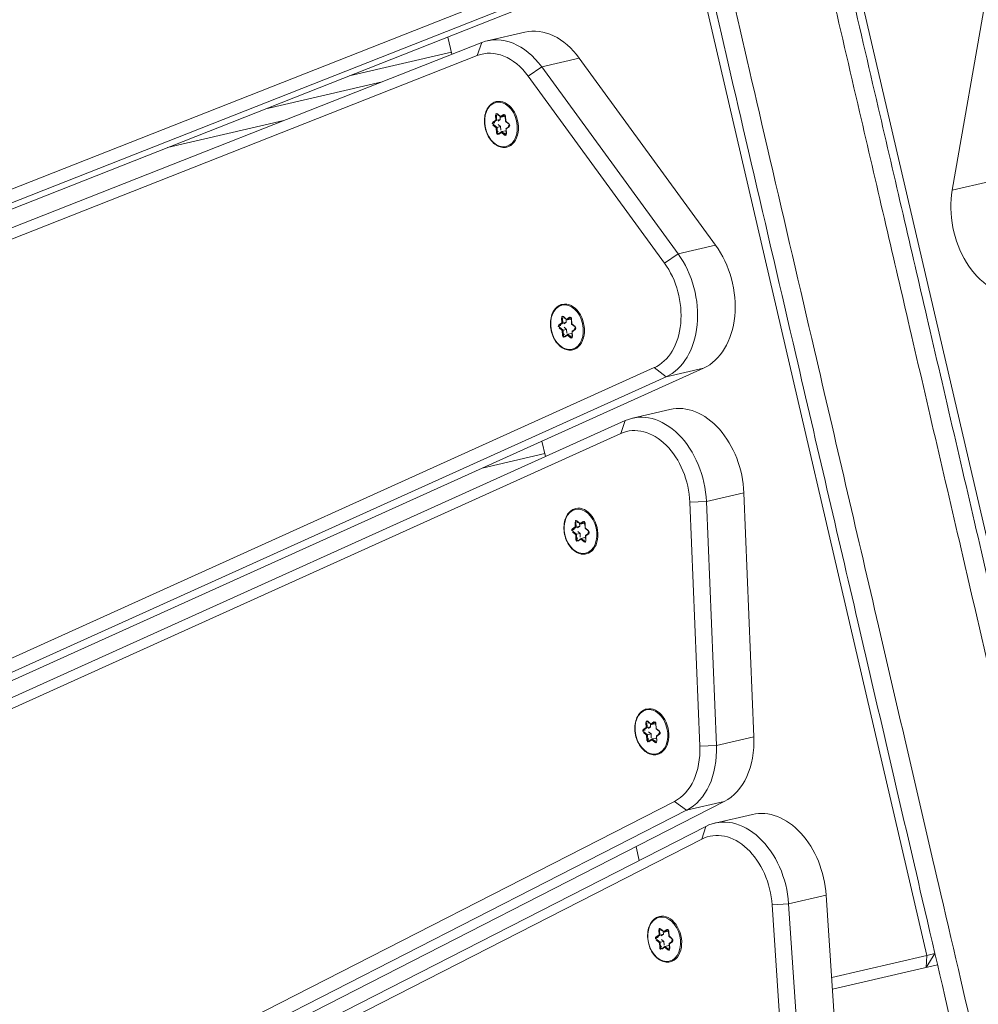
# Model space of a CAD drawing. Extents: x 5477758 to 5478338, y 5918274 to 5918502.
# Tile 93 of 121: x 5477951.73 to 5477951.976, y 5918461.981 to 5918462.233. Entities that reach past the tile are written whole.
import ezdxf

# ---------------------------------------------------------------- set-up
doc = ezdxf.new("R2010")
doc.units = 0
doc.layers.get('0').update_dxf_attribs({"color": 8, "linetype": 'CONTINUOUS', "lineweight": 13})
doc.layers.add('0_PROJEKTOWANE ZABAWKI', color=8, linetype='CONTINUOUS', lineweight=0)

# ---------------------------------------------------------------- blocks, each defined once
blk = doc.blocks.new('zw$CEC1')
for p, q in [((1160.716, -662.057), (1155.247, -659.733)), ((1160.716, -661.067), (1160.716, -662.057)), ((1179.728, -663.216), (1065.128, -663.216)), ((1179.728, -666.928), (1180.028, -667.228)), ((1179.728, -667.14), (1179.728, -666.928)), ((1180.028, -669.7), (1180.028, -666.928)), ((1065.128, -667.14), (1179.728, -667.14)), ((1180.028, -667.228), (1179.728, -667.14)), ((1179.728, -667.14), (1179.728, -669.651)), ((1155.246, -670.622), (1160.716, -668.298)), ((1160.716, -668.298), (1160.716, -669.288)), ((1167.084, -669.03), (1173.248, -670.198)), ((1167.084, -670.02), (1167.084, -669.03)), ((1160.716, -669.288), (1155.246, -671.612)), ((1160.87, -669.682), (1160.716, -669.288)), ((1163.726, -669.314), (1176.647, -734.321)), ((1163.726, -670.304), (1163.726, -669.314)), ((1177.633, -669.309), (1183.85, -670.324)), ((1177.633, -670.299), (1177.633, -669.309)), ((1155.4, -672.006), (1160.87, -669.682)), ((1167.007, -670.437), (1167.084, -670.02)), ((1173.248, -671.188), (1167.084, -670.02)), ((1163.726, -670.304), (1163.429, -670.545)), ((1176.647, -735.311), (1163.726, -670.304)), ((1164.567, -670.396), (1164.567, -671.386)), ((1173.248, -670.198), (1173.248, -671.188)), ((1177.565, -670.718), (1177.633, -670.299)), ((1183.85, -671.314), (1177.633, -670.299)), ((1155.246, -671.612), (1155.246, -670.622)), ((1163.429, -670.545), (1176.349, -735.552)), ((1167.007, -670.437), (1173.171, -671.605)), ((1175.183, -670.687), (1175.183, -671.677)), ((1177.565, -670.718), (1183.783, -671.733)), ((1153.575, -671.254), (1162.874, -733.811)), ((1173.171, -671.605), (1173.248, -671.188)), ((1174.7, -671.318), (1190.147, -733.265)), ((1174.7, -672.308), (1174.7, -671.318)), ((1155.4, -672.006), (1155.246, -671.612)), ((1164.883, -671.766), (1164.586, -671.583)), ((1164.586, -671.583), (1177.507, -736.59)), ((1154.276, -672.824), (1154.276, -671.834)), ((1177.804, -736.772), (1164.883, -671.766)), ((1175.509, -672.098), (1175.213, -671.923)), ((1175.213, -671.923), (1191.334, -736.571)), ((1191.63, -736.747), (1175.509, -672.098)), ((1162.874, -734.801), (1153.575, -672.244)), ((1161.675, -672.372), (1161.71, -672.458)), ((1161.69, -672.359), (1161.69, -672.355)), ((1161.727, -672.451), (1161.69, -672.359)), ((1161.727, -672.337), (1161.856, -672.359)), ((1161.727, -672.451), (1161.727, -672.358)), ((1161.853, -672.354), (1161.729, -672.332)), ((1161.941, -672.29), (1161.853, -672.354)), ((1161.857, -672.359), (1161.95, -672.291)), ((1162.003, -672.298), (1162.04, -672.39)), ((1162.052, -672.389), (1162.017, -672.303)), ((1162.043, -672.392), (1162.172, -672.415)), ((1162.175, -672.411), (1162.052, -672.389)), ((1162.112, -672.405), (1162.091, -672.42)), ((1162.091, -672.515), (1162.091, -672.42)), ((1174.7, -672.308), (1174.405, -672.557)), ((1190.147, -734.255), (1174.7, -672.308)), ((1153.277, -672.478), (1162.575, -735.036)), ((1161.71, -672.458), (1161.622, -672.523)), ((1161.631, -672.525), (1161.724, -672.456)), ((1161.644, -672.576), (1161.767, -672.598)), ((1161.647, -672.555), (1161.647, -672.552)), ((1161.779, -672.578), (1161.647, -672.555)), ((1161.779, -672.483), (1161.706, -672.47)), ((1161.767, -672.598), (1161.802, -672.684)), ((1161.779, -672.578), (1161.779, -672.483)), ((1161.805, -672.548), (1161.779, -672.483)), ((1161.816, -672.671), (1161.779, -672.578)), ((1161.816, -672.667), (1161.816, -672.671)), ((1161.961, -672.61), (1161.867, -672.679)), ((1161.867, -672.679), (1161.867, -672.676)), ((1161.877, -672.697), (1161.966, -672.633)), ((1161.961, -672.515), (1161.894, -672.564)), ((1162.054, -672.531), (1161.961, -672.515)), ((1161.961, -672.61), (1161.961, -672.515)), ((1162.093, -672.634), (1161.961, -672.61)), ((1161.966, -672.633), (1162.089, -672.655)), ((1162.186, -672.446), (1162.091, -672.515)), ((1162.092, -672.518), (1162.129, -672.61)), ((1162.093, -672.63), (1162.093, -672.634)), ((1162.108, -672.529), (1162.196, -672.464)), ((1162.143, -672.615), (1162.108, -672.529)), ((1162.186, -672.442), (1162.186, -672.446)), ((1172.297, -672.613), (1172.332, -672.699)), ((1172.311, -672.599), (1172.311, -672.596)), ((1172.348, -672.692), (1172.311, -672.599)), ((1172.348, -672.577), (1172.477, -672.6)), ((1172.348, -672.692), (1172.348, -672.599)), ((1172.474, -672.595), (1172.351, -672.573)), ((1172.562, -672.53), (1172.474, -672.595)), ((1172.478, -672.6), (1172.571, -672.532)), ((1172.624, -672.539), (1172.661, -672.631)), ((1172.673, -672.63), (1172.638, -672.544)), ((1172.664, -672.633), (1172.794, -672.656)), ((1172.796, -672.652), (1172.673, -672.63)), ((1172.733, -672.645), (1172.713, -672.66)), ((1172.713, -672.756), (1172.713, -672.66)), ((1174.405, -672.557), (1189.852, -734.503)), ((1156.172, -672.999), (1156.265, -672.93)), ((1156.216, -672.846), (1156.251, -672.932)), ((1156.231, -672.833), (1156.231, -672.829)), ((1156.268, -672.925), (1156.231, -672.833)), ((1156.268, -672.811), (1156.397, -672.833)), ((1156.268, -672.925), (1156.268, -672.832)), ((1156.394, -672.828), (1156.27, -672.806)), ((1156.482, -672.764), (1156.394, -672.828)), ((1156.398, -672.833), (1156.491, -672.765)), ((1156.544, -672.772), (1156.581, -672.864)), ((1156.593, -672.863), (1156.558, -672.777)), ((1156.584, -672.866), (1156.713, -672.889)), ((1156.716, -672.885), (1156.593, -672.863)), ((1156.653, -672.878), (1156.632, -672.894)), ((1156.632, -672.989), (1156.632, -672.894)), ((1156.727, -672.92), (1156.632, -672.989)), ((1156.727, -672.916), (1156.727, -672.92)), ((1172.332, -672.699), (1172.243, -672.764)), ((1172.252, -672.765), (1172.345, -672.697)), ((1172.265, -672.817), (1172.388, -672.839)), ((1172.269, -672.796), (1172.269, -672.792)), ((1172.4, -672.819), (1172.269, -672.796)), ((1172.4, -672.724), (1172.327, -672.711)), ((1172.388, -672.839), (1172.423, -672.925)), ((1172.4, -672.819), (1172.4, -672.724)), ((1172.427, -672.789), (1172.4, -672.724)), ((1172.438, -672.911), (1172.4, -672.819)), ((1172.438, -672.908), (1172.438, -672.911)), ((1172.582, -672.851), (1172.488, -672.92)), ((1172.488, -672.92), (1172.488, -672.917)), ((1172.499, -672.938), (1172.587, -672.874)), ((1172.582, -672.756), (1172.515, -672.805)), ((1172.676, -672.772), (1172.582, -672.756)), ((1172.582, -672.851), (1172.582, -672.756)), ((1172.714, -672.874), (1172.582, -672.851)), ((1172.587, -672.874), (1172.71, -672.895)), ((1172.807, -672.687), (1172.713, -672.756)), ((1172.713, -672.759), (1172.751, -672.851)), ((1172.714, -672.871), (1172.714, -672.874)), ((1172.729, -672.769), (1172.818, -672.705)), ((1172.764, -672.856), (1172.729, -672.769)), ((1172.807, -672.683), (1172.807, -672.687)), ((1154.287, -672.972), (1163.585, -735.529)), ((1154.585, -673.162), (1154.287, -672.972)), ((1163.884, -735.719), (1154.585, -673.162)), ((1156.251, -672.932), (1156.163, -672.997)), ((1156.185, -673.05), (1156.308, -673.072)), ((1156.188, -673.029), (1156.188, -673.026)), ((1156.32, -673.052), (1156.188, -673.029)), ((1156.32, -672.957), (1156.247, -672.944)), ((1156.308, -673.072), (1156.343, -673.158)), ((1156.32, -673.052), (1156.32, -672.957)), ((1156.346, -673.022), (1156.32, -672.957)), ((1156.357, -673.145), (1156.32, -673.052)), ((1156.357, -673.141), (1156.357, -673.145)), ((1156.502, -673.084), (1156.408, -673.153)), ((1156.408, -673.153), (1156.408, -673.15)), ((1156.418, -673.171), (1156.507, -673.107)), ((1156.502, -672.989), (1156.435, -673.038)), ((1156.595, -673.005), (1156.502, -672.989)), ((1156.502, -673.084), (1156.502, -672.989)), ((1156.634, -673.108), (1156.502, -673.084)), ((1156.507, -673.107), (1156.63, -673.129)), ((1156.633, -672.992), (1156.67, -673.084)), ((1156.634, -673.104), (1156.634, -673.108)), ((1156.649, -673.003), (1156.737, -672.938)), ((1156.684, -673.089), (1156.649, -673.003)), ((1167.042, -673.203), (1166.919, -673.182)), ((1167.13, -673.139), (1167.042, -673.203)), ((1167.046, -673.208), (1167.139, -673.14)), ((1167.192, -673.147), (1167.229, -673.239)), ((1167.241, -673.238), (1167.206, -673.152)), ((1166.899, -673.308), (1166.811, -673.372)), ((1166.82, -673.374), (1166.913, -673.305)), ((1166.833, -673.425), (1166.956, -673.447)), ((1166.836, -673.404), (1166.836, -673.401)), ((1166.968, -673.427), (1166.836, -673.404)), ((1166.864, -673.221), (1166.899, -673.308)), ((1166.879, -673.208), (1166.879, -673.204)), ((1166.916, -673.3), (1166.879, -673.208)), ((1166.968, -673.332), (1166.895, -673.319)), ((1166.916, -673.186), (1167.045, -673.209)), ((1166.916, -673.3), (1166.916, -673.207)), ((1166.968, -673.427), (1166.968, -673.332)), ((1166.994, -673.397), (1166.968, -673.332)), ((1167.005, -673.52), (1166.968, -673.427)), ((1167.15, -673.364), (1167.083, -673.413)), ((1167.243, -673.381), (1167.15, -673.364)), ((1167.15, -673.46), (1167.15, -673.364)), ((1167.232, -673.242), (1167.361, -673.264)), ((1167.364, -673.26), (1167.241, -673.238)), ((1167.301, -673.254), (1167.28, -673.269)), ((1167.28, -673.364), (1167.28, -673.269)), ((1167.375, -673.295), (1167.28, -673.364)), ((1167.281, -673.367), (1167.318, -673.459)), ((1167.297, -673.378), (1167.385, -673.313)), ((1167.332, -673.464), (1167.297, -673.378)), ((1167.375, -673.292), (1167.375, -673.295)), ((1177.831, -673.416), (1177.743, -673.48)), ((1177.747, -673.485), (1177.84, -673.417)), ((1177.893, -673.424), (1177.93, -673.516)), ((1177.942, -673.515), (1177.907, -673.429)), ((1166.956, -673.447), (1166.991, -673.533)), ((1167.005, -673.516), (1167.005, -673.52)), ((1167.15, -673.46), (1167.056, -673.529)), ((1167.056, -673.529), (1167.056, -673.525)), ((1167.067, -673.547), (1167.155, -673.482)), ((1167.282, -673.483), (1167.15, -673.46)), ((1167.155, -673.482), (1167.278, -673.504)), ((1167.282, -673.479), (1167.282, -673.483)), ((1177.601, -673.585), (1177.512, -673.649)), ((1177.521, -673.651), (1177.614, -673.582)), ((1177.537, -673.681), (1177.537, -673.678)), ((1177.669, -673.704), (1177.537, -673.681)), ((1177.566, -673.498), (1177.601, -673.585)), ((1177.58, -673.485), (1177.58, -673.481)), ((1177.617, -673.577), (1177.58, -673.485)), ((1177.669, -673.609), (1177.596, -673.596)), ((1177.617, -673.463), (1177.746, -673.485)), ((1177.617, -673.577), (1177.617, -673.484)), ((1177.743, -673.48), (1177.62, -673.459)), ((1177.669, -673.704), (1177.669, -673.609)), ((1177.696, -673.674), (1177.669, -673.609)), ((1177.851, -673.641), (1177.784, -673.69)), ((1177.944, -673.658), (1177.851, -673.641)), ((1177.851, -673.737), (1177.851, -673.641)), ((1177.933, -673.518), (1178.062, -673.541)), ((1178.065, -673.537), (1177.942, -673.515)), ((1178.002, -673.531), (1177.981, -673.546)), ((1177.981, -673.641), (1177.981, -673.546)), ((1178.076, -673.572), (1177.981, -673.641)), ((1177.982, -673.644), (1178.019, -673.736)), ((1177.998, -673.655), (1178.087, -673.59)), ((1178.033, -673.741), (1177.998, -673.655)), ((1178.076, -673.569), (1178.076, -673.572)), ((1154.408, -673.787), (1153.952, -673.787)), ((1153.953, -673.787), (1153.953, -673.796)), ((1154.353, -676.487), (1154.353, -673.787)), ((1165.024, -673.787), (1164.615, -673.787)), ((1164.943, -675.434), (1164.943, -673.787)), ((1175.678, -673.787), (1175.316, -673.787)), ((1177.534, -673.702), (1177.657, -673.724)), ((1177.657, -673.724), (1177.692, -673.81)), ((1177.706, -673.797), (1177.669, -673.704)), ((1177.706, -673.793), (1177.706, -673.797)), ((1177.851, -673.737), (1177.757, -673.806)), ((1177.757, -673.806), (1177.757, -673.802)), ((1177.768, -673.823), (1177.856, -673.759)), ((1177.983, -673.76), (1177.851, -673.737)), ((1177.856, -673.759), (1177.979, -673.781)), ((1177.983, -673.756), (1177.983, -673.76)), ((1154.691, -675.689), (1154.691, -678.758)), ((1155.091, -681.449), (1155.091, -678.38))]:
    blk.add_line(p, q)
for centre, major_axis, ratio, start_param, end_param in [((1161.747, -660.845), (2, 0), 0.707107, 4.171337, 6.143559), ((1161.746, -669.51), (2, 0), 0.707107, 0.139626, 2.111848), ((1161.746, -670.5), (2, 0), 0.707107, 0.139626, 2.111848), ((1166.567, -670.396), (-2, 0), 0.707107, 4.45059, 6.283185), ((1177.183, -670.687), (-2, 0), 0.707107, 4.485496, 6.283185), ((1161.746, -670.713), (1.7, 0), 0.707107, 0.139626, 2.111848), ((1166.567, -671.386), (-2, 0), 0.707107, 4.45059, 6.422812), ((1166.567, -671.598), (-1.7, 0), 0.707107, 4.45059, 6.422812), ((1172.731, -671.564), (2, 0), 0.707107, 0.174533, 1.308997), ((1177.183, -671.677), (-2, 0), 0.707107, 4.485496, 6.457718), ((1156.276, -671.834), (-2, 0), 0.707107, 5.253441, 6.283185), ((1177.183, -671.889), (-1.7, 0), 0.707107, 4.485496, 6.457718), ((1172.731, -672.554), (2, 0), 0.707107, 0.174533, 1.308997), ((1156.276, -672.824), (-2, 0), 0.707107, 5.253441, 6.387905), ((1172.731, -672.766), (1.7, 0), 0.707107, 0.174533, 1.308997), ((1156.276, -673.036), (-1.7, 0), 0.707107, 5.253441, 6.387905), ((1161.909, -672.479), (0.6, 0), 0.707107, 0, 3.141593), ((1161.719, -672.363), (-0.045, 0), 0.707107, 4.467995, 6.56239), ((1161.675, -672.362), (0.0139, 0.0056), 0.679724, 4.443473, 6.01427), ((1161.719, -672.353), (-0.03, 0), 0.707107, 0, 0.279204), ((1161.909, -672.479), (0.25, 0), 0.707107, 2.244927, 2.557585), ((1161.729, -672.322), (-0.0026, -0.0148), 0.171098, 0, 0.800479), ((1161.853, -672.344), (-0.0037, 0.0158), 0.19164, 2.259533, 3.223174), ((1161.909, -672.479), (0.25, 0), 0.707107, 1.152569, 1.475438), ((1161.973, -672.312), (0.045, 0), 0.707107, 0.279204, 2.3736), ((1161.941, -672.279), (0.0089, -0.0121), 0.508626, 5.319544, 6.283185), ((1162.017, -672.292), (-0.0139, -0.0056), 0.679724, 0, 1.301881), ((1162.052, -672.379), (0.0104, 0.0129), 0.462667, 2.890892, 4.192773), ((1161.909, -672.479), (0.25, 0), 0.707107, 0.095219, 0.407877), ((1162.175, -672.4), (-0.0026, -0.0148), 0.171098, 0, 0.800479), ((1162.164, -672.442), (0.045, 0), 0.707107, 5.515192, 7.609587), ((1172.531, -672.72), (0.6, 0), 0.707107, 0, 3.141593), ((1156.45, -672.953), (0.6, 0), 0.707107, 0, 3.141593), ((1161.654, -672.545), (-0.045, 0), 0.707107, 5.515192, 7.609587), ((1161.622, -672.512), (0.0089, -0.0121), 0.508626, 5.319544, 6.283185), ((1161.654, -672.535), (-0.03, 0), 0.707107, 0, 1.326402), ((1161.644, -672.565), (-0.0026, -0.0148), 0.171098, 0.800479, 2.371275), ((1161.909, -672.479), (-0.25, 0), 0.707107, 0.130169, 0.46319), ((1161.71, -672.448), (0.0166, -0.0047), 0.601017, 4.881509, 6.452305), ((1161.767, -672.587), (0.0104, 0.0129), 0.462667, 4.192773, 5.763569), ((1161.802, -672.673), (0.0139, 0.0056), 0.679724, 4.443473, 6.01427), ((1161.909, -672.479), (-0.25, 0), 0.707107, 1.142416, 1.510388), ((1161.845, -672.665), (-0.03, 0), 0.707107, 0.279204, 2.3736), ((1161.966, -672.622), (-0.0037, 0.0158), 0.19164, 0.688736, 2.259533), ((1161.909, -672.479), (-0.25, 0), 0.707107, 2.189614, 2.547433), ((1162.1, -672.624), (0.045, 0), 0.707107, 4.467995, 6.56239), ((1162.089, -672.644), (-0.0026, -0.0148), 0.171098, 0.800479, 2.371275), ((1162.108, -672.518), (-0.0166, 0.0047), 0.601017, 0.16912, 1.739916), ((1162.1, -672.613), (0.03, 0), 0.707107, 4.467995, 6.283185), ((1162.143, -672.604), (-0.0139, -0.0056), 0.679724, 0, 1.301881), ((1162.164, -672.431), (0.03, 0), 0.707107, 5.515192, 6.283185), ((1162.196, -672.453), (0.0089, -0.0121), 0.508626, 3.748748, 5.319544), ((1172.34, -672.604), (-0.045, 0), 0.707107, 4.467995, 6.56239), ((1172.297, -672.602), (0.0139, 0.0056), 0.679724, 4.443473, 6.01427), ((1172.34, -672.593), (-0.03, 0), 0.707107, 0, 0.279204), ((1172.531, -672.72), (0.25, 0), 0.707107, 2.244927, 2.557585), ((1172.351, -672.563), (-0.0026, -0.0148), 0.171098, 0, 0.800479), ((1172.474, -672.584), (-0.0037, 0.0158), 0.19164, 2.259533, 3.223174), ((1172.531, -672.72), (0.25, 0), 0.707107, 1.152569, 1.475438), ((1172.595, -672.552), (0.045, 0), 0.707107, 0.279204, 2.3736), ((1172.562, -672.52), (0.0089, -0.0121), 0.508626, 5.319544, 6.283185), ((1172.638, -672.533), (-0.0139, -0.0056), 0.679724, 0, 1.301881), ((1172.673, -672.619), (0.0104, 0.0129), 0.462667, 2.890892, 4.192773), ((1172.531, -672.72), (0.25, 0), 0.707107, 0.095219, 0.407877), ((1172.796, -672.641), (-0.0026, -0.0148), 0.171098, 0, 0.800479), ((1172.785, -672.683), (0.045, 0), 0.707107, 5.515192, 7.609587), ((1172.785, -672.672), (0.03, 0), 0.707107, 5.515192, 6.283185), ((1156.26, -672.837), (-0.045, 0), 0.707107, 4.467995, 6.56239), ((1156.216, -672.835), (0.0139, 0.0056), 0.679724, 4.443473, 6.01427), ((1156.26, -672.827), (-0.03, 0), 0.707107, 0, 0.279204), ((1156.45, -672.953), (0.25, 0), 0.707107, 2.244927, 2.557585), ((1156.251, -672.922), (0.0166, -0.0047), 0.601017, 4.881509, 6.452305), ((1156.27, -672.796), (-0.0026, -0.0148), 0.171098, 0, 0.800479), ((1156.394, -672.818), (-0.0037, 0.0158), 0.19164, 2.259533, 3.223174), ((1156.45, -672.953), (0.25, 0), 0.707107, 1.152569, 1.475438), ((1156.514, -672.786), (0.045, 0), 0.707107, 0.279204, 2.3736), ((1156.482, -672.753), (0.0089, -0.0121), 0.508626, 5.319544, 6.283185), ((1156.558, -672.766), (-0.0139, -0.0056), 0.679724, 0, 1.301881), ((1156.593, -672.853), (0.0104, 0.0129), 0.462667, 2.890892, 4.192773), ((1156.45, -672.953), (0.25, 0), 0.707107, 0.095219, 0.407877), ((1156.716, -672.874), (-0.0026, -0.0148), 0.171098, 0, 0.800479), ((1156.705, -672.916), (0.045, 0), 0.707107, 5.515192, 7.609587), ((1156.705, -672.905), (0.03, 0), 0.707107, 5.515192, 6.283185), ((1156.737, -672.927), (0.0089, -0.0121), 0.508626, 3.748748, 5.319544), ((1161.845, -672.675), (-0.045, 0), 0.707107, 0.279204, 2.3736), ((1161.877, -672.687), (0.0089, -0.0121), 0.508626, 3.748748, 5.319544), ((1167.098, -673.329), (0.6, 0), 0.707107, 0, 3.141593), ((1172.276, -672.786), (-0.045, 0), 0.707107, 5.515192, 7.609587), ((1172.243, -672.753), (0.0089, -0.0121), 0.508626, 5.319544, 6.283185), ((1172.276, -672.775), (-0.03, 0), 0.707107, 0, 1.326402), ((1172.265, -672.806), (-0.0026, -0.0148), 0.171098, 0.800479, 2.371275), ((1172.531, -672.72), (-0.25, 0), 0.707107, 0.130169, 0.46319), ((1172.332, -672.689), (0.0166, -0.0047), 0.601017, 4.881509, 6.452305), ((1172.388, -672.828), (0.0104, 0.0129), 0.462667, 4.192773, 5.763569), ((1172.423, -672.914), (0.0139, 0.0056), 0.679724, 4.443473, 6.01427), ((1172.466, -672.916), (-0.045, 0), 0.707107, 0.279204, 2.3736), ((1172.531, -672.72), (-0.25, 0), 0.707107, 1.142416, 1.510388), ((1172.466, -672.905), (-0.03, 0), 0.707107, 0.279204, 2.3736), ((1172.499, -672.928), (0.0089, -0.0121), 0.508626, 3.748748, 5.319544), ((1172.587, -672.863), (-0.0037, 0.0158), 0.19164, 0.688736, 2.259533), ((1172.531, -672.72), (-0.25, 0), 0.707107, 2.189614, 2.547433), ((1172.721, -672.864), (0.045, 0), 0.707107, 4.467995, 6.56239), ((1172.71, -672.885), (-0.0026, -0.0148), 0.171098, 0.800479, 2.371275), ((1172.729, -672.759), (-0.0166, 0.0047), 0.601017, 0.16912, 1.739916), ((1172.721, -672.854), (0.03, 0), 0.707107, 4.467995, 6.283185), ((1172.764, -672.845), (-0.0139, -0.0056), 0.679724, 0, 1.301881), ((1172.818, -672.694), (0.0089, -0.0121), 0.508626, 3.748748, 5.319544), ((1156.195, -673.019), (-0.045, 0), 0.707107, 5.515192, 7.609587), ((1156.163, -672.986), (0.0089, -0.0121), 0.508626, 5.319544, 6.283185), ((1156.195, -673.009), (-0.03, 0), 0.707107, 0, 1.326402), ((1156.185, -673.039), (-0.0026, -0.0148), 0.171098, 0.800479, 2.371275), ((1156.45, -672.953), (-0.25, 0), 0.707107, 0.130169, 0.46319), ((1156.308, -673.061), (0.0104, 0.0129), 0.462667, 4.192773, 5.763569), ((1156.343, -673.147), (0.0139, 0.0056), 0.679724, 4.443473, 6.01427), ((1156.386, -673.149), (-0.045, 0), 0.707107, 0.279204, 2.3736), ((1156.45, -672.953), (-0.25, 0), 0.707107, 1.142416, 1.510388), ((1156.386, -673.139), (-0.03, 0), 0.707107, 0.279204, 2.3736), ((1156.418, -673.161), (0.0089, -0.0121), 0.508626, 3.748748, 5.319544), ((1156.507, -673.096), (-0.0037, 0.0158), 0.19164, 0.688736, 2.259533), ((1156.45, -672.953), (-0.25, 0), 0.707107, 2.189614, 2.547433), ((1156.641, -673.098), (0.045, 0), 0.707107, 4.467995, 6.56239), ((1156.63, -673.118), (-0.0026, -0.0148), 0.171098, 0.800479, 2.371275), ((1156.649, -672.992), (-0.0166, 0.0047), 0.601017, 0.16912, 1.739916), ((1156.641, -673.087), (0.03, 0), 0.707107, 4.467995, 6.283185), ((1156.684, -673.078), (-0.0139, -0.0056), 0.679724, 0, 1.301881), ((1166.908, -673.212), (-0.045, 0), 0.707107, 4.467995, 6.56239), ((1166.919, -673.171), (-0.0026, -0.0148), 0.171098, 0, 0.800479), ((1167.098, -673.329), (0.25, 0), 0.707107, 1.152569, 1.475438), ((1167.162, -673.161), (0.045, 0), 0.707107, 0.279204, 2.3736), ((1167.13, -673.128), (0.0089, -0.0121), 0.508626, 5.319544, 6.283185), ((1167.206, -673.141), (-0.0139, -0.0056), 0.679724, 0, 1.301881), ((1177.799, -673.605), (0.6, 0), 0.707107, 0, 3.141593), ((1166.844, -673.394), (-0.045, 0), 0.707107, 5.515192, 7.609587), ((1166.811, -673.362), (0.0089, -0.0121), 0.508626, 5.319544, 6.283185), ((1166.844, -673.384), (-0.03, 0), 0.707107, 0, 1.326402), ((1166.833, -673.415), (-0.0026, -0.0148), 0.171098, 0.800479, 2.371275), ((1167.098, -673.329), (-0.25, 0), 0.707107, 0.130169, 0.46319), ((1166.864, -673.211), (0.0139, 0.0056), 0.679724, 4.443473, 6.01427), ((1166.908, -673.202), (-0.03, 0), 0.707107, 0, 0.279204), ((1167.098, -673.329), (0.25, 0), 0.707107, 2.244927, 2.557585), ((1166.899, -673.297), (0.0166, -0.0047), 0.601017, 4.881509, 6.452305), ((1166.956, -673.436), (0.0104, 0.0129), 0.462667, 4.192773, 5.763569), ((1167.042, -673.193), (-0.0037, 0.0158), 0.19164, 2.259533, 3.223174), ((1167.241, -673.228), (0.0104, 0.0129), 0.462667, 2.890892, 4.192773), ((1167.098, -673.329), (-0.25, 0), 0.707107, 2.189614, 2.547433), ((1167.297, -673.367), (-0.0166, 0.0047), 0.601017, 0.16912, 1.739916), ((1167.098, -673.329), (0.25, 0), 0.707107, 0.095219, 0.407877), ((1167.364, -673.25), (-0.0026, -0.0148), 0.171098, 0, 0.800479), ((1167.353, -673.291), (0.045, 0), 0.707107, 5.515192, 7.609587), ((1167.353, -673.28), (0.03, 0), 0.707107, 5.515192, 6.283185), ((1167.385, -673.303), (0.0089, -0.0121), 0.508626, 3.748748, 5.319544), ((1177.799, -673.605), (0.25, 0), 0.707107, 1.152569, 1.475438), ((1177.864, -673.438), (0.045, 0), 0.707107, 0.279204, 2.3736), ((1177.831, -673.405), (0.0089, -0.0121), 0.508626, 5.319544, 6.283185), ((1177.907, -673.418), (-0.0139, -0.0056), 0.679724, 0, 1.301881), ((1166.991, -673.523), (0.0139, 0.0056), 0.679724, 4.443473, 6.01427), ((1167.034, -673.524), (-0.045, 0), 0.707107, 0.279204, 2.3736), ((1167.098, -673.329), (-0.25, 0), 0.707107, 1.142416, 1.510388), ((1167.034, -673.514), (-0.03, 0), 0.707107, 0.279204, 2.3736), ((1167.067, -673.536), (0.0089, -0.0121), 0.508626, 3.748748, 5.319544), ((1167.155, -673.471), (-0.0037, 0.0158), 0.19164, 0.688736, 2.259533), ((1167.289, -673.473), (0.045, 0), 0.707107, 4.467995, 6.56239), ((1167.278, -673.493), (-0.0026, -0.0148), 0.171098, 0.800479, 2.371275), ((1167.289, -673.462), (0.03, 0), 0.707107, 4.467995, 6.283185), ((1167.332, -673.453), (-0.0139, -0.0056), 0.679724, 0, 1.301881), ((1177.545, -673.671), (-0.045, 0), 0.707107, 5.515192, 7.609587), ((1177.512, -673.639), (0.0089, -0.0121), 0.508626, 5.319544, 6.283185), ((1177.545, -673.661), (-0.03, 0), 0.707107, 0, 1.326402), ((1177.534, -673.691), (-0.0026, -0.0148), 0.171098, 0.800479, 2.371275), ((1177.799, -673.605), (-0.25, 0), 0.707107, 0.130169, 0.46319), ((1177.609, -673.489), (-0.045, 0), 0.707107, 4.467995, 6.56239), ((1177.566, -673.488), (0.0139, 0.0056), 0.679724, 4.443473, 6.01427), ((1177.609, -673.479), (-0.03, 0), 0.707107, 0, 0.279204), ((1177.799, -673.605), (0.25, 0), 0.707107, 2.244927, 2.557585), ((1177.601, -673.574), (0.0166, -0.0047), 0.601017, 4.881509, 6.452305), ((1177.62, -673.448), (-0.0026, -0.0148), 0.171098, 0, 0.800479), ((1177.743, -673.47), (-0.0037, 0.0158), 0.19164, 2.259533, 3.223174), ((1177.942, -673.505), (0.0104, 0.0129), 0.462667, 2.890892, 4.192773), ((1177.998, -673.644), (-0.0166, 0.0047), 0.601017, 0.16912, 1.739916), ((1177.799, -673.605), (0.25, 0), 0.707107, 0.095219, 0.407877), ((1178.065, -673.526), (-0.0026, -0.0148), 0.171098, 0, 0.800479), ((1178.054, -673.568), (0.045, 0), 0.707107, 5.515192, 7.609587), ((1178.054, -673.557), (0.03, 0), 0.707107, 5.515192, 6.283185), ((1178.087, -673.579), (0.0089, -0.0121), 0.508626, 3.748748, 5.319544), ((1177.657, -673.713), (0.0104, 0.0129), 0.462667, 4.192773, 5.763569), ((1177.692, -673.8), (0.0139, 0.0056), 0.679724, 4.443473, 6.01427), ((1177.735, -673.801), (-0.045, 0), 0.707107, 0.279204, 2.3736), ((1177.799, -673.605), (-0.25, 0), 0.707107, 1.142416, 1.510388), ((1177.735, -673.791), (-0.03, 0), 0.707107, 0.279204, 2.3736), ((1177.768, -673.813), (0.0089, -0.0121), 0.508626, 3.748748, 5.319544), ((1177.856, -673.748), (-0.0037, 0.0158), 0.19164, 0.688736, 2.259533), ((1177.799, -673.605), (-0.25, 0), 0.707107, 2.189614, 2.547433), ((1177.99, -673.75), (0.045, 0), 0.707107, 4.467995, 6.56239), ((1177.979, -673.77), (-0.0026, -0.0148), 0.171098, 0.800479, 2.371275), ((1177.99, -673.739), (0.03, 0), 0.707107, 4.467995, 6.283185), ((1178.033, -673.73), (-0.0139, -0.0056), 0.679724, 0, 1.301881)]:
    blk.add_ellipse(centre, major_axis=major_axis, ratio=ratio, start_param=start_param, end_param=end_param)
for centre in [(1161.909, -672.494), (1172.531, -672.734), (1156.45, -672.967), (1167.098, -673.343), (1177.799, -673.62)]:
    blk.add_ellipse(centre, major_axis=(-0.58, 0), ratio=0.707107)
for points, knots in [([(1185.928, -663.428), (1185.92, -663.428), (1185.912, -663.428), (1185.718, -663.428), (1185.535, -663.428), (1184.553, -663.428), (1183.711, -663.428), (1181.437, -663.428), (1179.931, -663.428), (1175.708, -663.428), (1172.842, -663.428), (1167.867, -663.428), (1165.775, -663.428), (1161.975, -663.428), (1160.125, -663.428), (1157.094, -663.428), (1155.952, -663.428), (1152.126, -663.428), (1149.918, -663.428), (1144.631, -663.428), (1141.592, -663.428), (1133.362, -663.428), (1129.292, -663.428), (1125.141, -663.428), (1121.09, -663.428), (1116.962, -663.428), (1109.398, -663.428), (1105.404, -663.428), (1097.178, -663.428), (1092.945, -663.428), (1086.247, -663.428), (1084.057, -663.428), (1080.368, -663.428), (1078.913, -663.428), (1076.716, -663.428), (1075.923, -663.428), (1074.514, -663.428), (1073.944, -663.428), (1071.753, -663.428), (1070.083, -663.428), (1066.71, -663.428), (1065.138, -663.428), (1062.035, -663.428), (1060.513, -663.428), (1058.928, -663.428)], [1.481535, 1.481535, 1.481535, 1.481535, 1.518758, 1.518758, 2.379658, 2.379658, 5.597938, 5.597938, 10.538019, 10.538019, 18.696385, 18.696385, 24.527079, 24.527079, 29.575647, 29.575647, 32.535382, 32.535382, 39.355172, 39.355172, 49.134696, 49.134696, 58.493436, 58.493436, 58.493436, 67.627244, 67.627244, 74.794433, 74.794433, 81.961623, 81.961623, 87.411225, 87.411225, 93.164019, 93.164019, 96.599059, 96.599059, 98.916813, 98.916813, 105.38718, 105.38718, 110.834573, 110.834573, 115.773922, 115.773922, 115.773922, 115.773922]), ([(1058.927, -663.92), (1060.523, -663.92), (1062.054, -663.92), (1065.164, -663.92), (1066.734, -663.92), (1070.101, -663.92), (1071.766, -663.92), (1073.946, -663.92), (1074.514, -663.92), (1075.915, -663.92), (1076.705, -663.92), (1078.897, -663.92), (1080.352, -663.92), (1084.045, -663.92), (1086.239, -663.92), (1092.944, -663.92), (1097.179, -663.92), (1105.409, -663.92), (1109.403, -663.92), (1116.968, -663.92), (1121.096, -663.92), (1125.146, -663.92), (1129.296, -663.92), (1133.365, -663.92), (1141.591, -663.92), (1144.628, -663.92), (1149.914, -663.92), (1152.123, -663.92), (1155.951, -663.92), (1157.093, -663.92), (1160.126, -663.92), (1161.976, -663.92), (1165.775, -663.92), (1167.866, -663.92), (1172.838, -663.92), (1175.7, -663.92), (1179.913, -663.92), (1181.414, -663.92), (1183.676, -663.92), (1184.512, -663.92), (1185.486, -663.92), (1185.666, -663.92), (1185.878, -663.92), (1185.905, -663.92), (1185.933, -663.92)], [-115.806845, -115.806845, -115.806845, -115.806845, -110.834573, -110.834573, -105.38718, -105.38718, -98.916813, -98.916813, -96.599059, -96.599059, -93.164019, -93.164019, -87.411225, -87.411225, -81.961623, -81.961623, -74.794433, -74.794433, -67.627244, -67.627244, -58.493436, -58.493436, -58.493436, -49.134696, -49.134696, -39.355172, -39.355172, -32.535382, -32.535382, -29.575647, -29.575647, -24.527079, -24.527079, -18.696385, -18.696385, -10.538019, -10.538019, -5.597938, -5.597938, -2.379658, -2.379658, -1.518758, -1.518758, -1.390315, -1.390315, -1.390315, -1.390315]), ([(1185.933, -666.435), (1184.96, -666.435), (1183.865, -666.435), (1181.31, -666.435), (1179.819, -666.435), (1175.892, -666.435), (1173.383, -666.435), (1168.638, -666.435), (1166.306, -666.435), (1162.268, -666.435), (1160.59, -666.435), (1155.531, -666.435), (1153.392, -666.435), (1145.933, -666.435), (1142.968, -666.435), (1138.957, -666.435), (1136.135, -666.435), (1132.796, -666.435), (1122.514, -666.435), (1116.479, -666.435), (1104.632, -666.435), (1098.821, -666.435), (1090.619, -666.435), (1087.898, -666.435), (1083.133, -666.435), (1081.427, -666.435), (1078.494, -666.435), (1077.267, -666.435), (1075.113, -666.435), (1074.209, -666.435), (1072.179, -666.435), (1071.052, -666.435), (1067.125, -666.435), (1063.755, -666.435), (1058.927, -666.435)], [0.478318, 0.478318, 0.478318, 0.478318, 3.307686, 3.307686, 6.615372, 6.615372, 11.720097, 11.720097, 16.66119, 16.66119, 20.086268, 20.086268, 26.717745, 26.717745, 33.32238, 33.32238, 33.32238, 37.968614, 37.968614, 43.976092, 43.976092, 49.98357, 49.98357, 53.186468, 53.186468, 56.000528, 56.000528, 58.814588, 58.814588, 60.765103, 60.765103, 62.715617, 62.715617, 66.516875, 66.516875, 66.516875, 66.516875]), ([(1058.928, -666.928), (1063.735, -666.928), (1067.098, -666.928), (1071.031, -666.928), (1072.164, -666.928), (1074.207, -666.928), (1075.118, -666.928), (1077.286, -666.928), (1078.517, -666.928), (1081.448, -666.928), (1083.15, -666.928), (1087.906, -666.928), (1090.624, -666.928), (1098.817, -666.928), (1104.626, -666.928), (1116.47, -666.928), (1122.506, -666.928), (1132.791, -666.928), (1136.133, -666.928), (1138.956, -666.928), (1142.971, -666.928), (1145.939, -666.928), (1153.396, -666.928), (1155.532, -666.928), (1160.588, -666.928), (1162.267, -666.928), (1166.306, -666.928), (1168.639, -666.928), (1173.39, -666.928), (1175.904, -666.928), (1179.844, -666.928), (1181.342, -666.928), (1183.883, -666.928), (1184.96, -666.928), (1185.928, -666.928)], [-66.505201, -66.505201, -66.505201, -66.505201, -62.715617, -62.715617, -60.765103, -60.765103, -58.814588, -58.814588, -56.000528, -56.000528, -53.186468, -53.186468, -49.98357, -49.98357, -43.976092, -43.976092, -37.968614, -37.968614, -33.32238, -33.32238, -33.32238, -26.717745, -26.717745, -20.086268, -20.086268, -16.66119, -16.66119, -11.720097, -11.720097, -6.615372, -6.615372, -3.307686, -3.307686, -0.555747, -0.555747, -0.555747, -0.555747]), ([(1161.727, -672.337), (1161.724, -672.336), (1161.721, -672.336), (1161.714, -672.336), (1161.711, -672.336), (1161.705, -672.338), (1161.703, -672.339), (1161.698, -672.341), (1161.696, -672.342), (1161.693, -672.345), (1161.691, -672.346), (1161.689, -672.349), (1161.689, -672.35), (1161.689, -672.352), (1161.689, -672.352), (1161.689, -672.353)], [1.570796, 1.570796, 1.570796, 1.570796, 1.844329, 1.844329, 2.119118, 2.119118, 2.392017, 2.392017, 2.661992, 2.661992, 2.936562, 2.936562, 3.253095, 3.253095, 3.385987, 3.385987, 3.385987, 3.385987]), ([(1162.003, -672.298), (1162.002, -672.296), (1162.001, -672.294), (1161.997, -672.291), (1161.995, -672.29), (1161.99, -672.287), (1161.988, -672.286), (1161.982, -672.285), (1161.979, -672.284), (1161.973, -672.284), (1161.969, -672.284), (1161.963, -672.285), (1161.96, -672.286), (1161.955, -672.288), (1161.953, -672.289), (1161.951, -672.291), (1161.95, -672.291), (1161.95, -672.291)], [0.523599, 0.523599, 0.523599, 0.523599, 0.927172, 0.927172, 1.204378, 1.204378, 1.47422, 1.47422, 1.746688, 1.746688, 2.021391, 2.021391, 2.295276, 2.295276, 2.566083, 2.566083, 2.617994, 2.617994, 2.617994, 2.617994]), ([(1162.194, -672.431), (1162.194, -672.43), (1162.194, -672.429), (1162.193, -672.427), (1162.192, -672.426), (1162.19, -672.423), (1162.189, -672.422), (1162.185, -672.42), (1162.183, -672.418), (1162.178, -672.416), (1162.175, -672.416), (1162.172, -672.415)], [0.244394, 0.244394, 0.244394, 0.244394, 0.509675, 0.509675, 0.774955, 0.774955, 1.040236, 1.040236, 1.305516, 1.305516, 1.570796, 1.570796, 1.570796, 1.570796]), ([(1162.509, -672.479), (1162.509, -672.525), (1162.499, -672.57), (1162.46, -672.656), (1162.431, -672.697), (1162.356, -672.771), (1162.31, -672.803), (1162.205, -672.856), (1162.147, -672.877), (1162.024, -672.904), (1161.96, -672.91), (1161.832, -672.908), (1161.768, -672.9), (1161.647, -672.869), (1161.59, -672.847), (1161.489, -672.79), (1161.444, -672.756), (1161.373, -672.678), (1161.346, -672.636), (1161.316, -672.554), (1161.309, -672.517), (1161.309, -672.479)], [6.038791, 6.038791, 6.038791, 6.038791, 6.34864, 6.34864, 6.66324, 6.66324, 6.984393, 6.984393, 7.307998, 7.307998, 7.63188, 7.63188, 7.955712, 7.955712, 8.279598, 8.279598, 8.603057, 8.603057, 8.923488, 8.923488, 9.180384, 9.180384, 9.180384, 9.180384]), ([(1161.631, -672.525), (1161.63, -672.525), (1161.629, -672.526), (1161.628, -672.528), (1161.627, -672.528), (1161.626, -672.53), (1161.626, -672.53), (1161.625, -672.532), (1161.625, -672.532), (1161.625, -672.533), (1161.624, -672.534), (1161.624, -672.535)], [2.6179939, 2.6179939, 2.6179939, 2.6179939, 2.7715925, 2.7715925, 2.9251911, 2.9251911, 3.0787897, 3.0787897, 3.2323883, 3.2323883, 3.385987, 3.385987, 3.385987, 3.385987]), ([(1162.13, -672.613), (1162.13, -672.613), (1162.13, -672.613), (1162.13, -672.612), (1162.13, -672.612), (1162.13, -672.612), (1162.13, -672.611), (1162.13, -672.611), (1162.13, -672.611), (1162.129, -672.61), (1162.129, -672.61), (1162.129, -672.61)], [0.2443943, 0.2443943, 0.2443943, 0.2443943, 0.3002352, 0.3002352, 0.3560761, 0.3560761, 0.411917, 0.411917, 0.4677579, 0.4677579, 0.5235988, 0.5235988, 0.5235988, 0.5235988]), ([(1172.348, -672.577), (1172.345, -672.577), (1172.342, -672.577), (1172.336, -672.577), (1172.333, -672.577), (1172.327, -672.578), (1172.324, -672.579), (1172.319, -672.582), (1172.317, -672.583), (1172.314, -672.585), (1172.313, -672.587), (1172.311, -672.59), (1172.31, -672.591), (1172.31, -672.593), (1172.31, -672.593), (1172.31, -672.593)], [1.570796, 1.570796, 1.570796, 1.570796, 1.844329, 1.844329, 2.119118, 2.119118, 2.392017, 2.392017, 2.661992, 2.661992, 2.936562, 2.936562, 3.253095, 3.253095, 3.385987, 3.385987, 3.385987, 3.385987]), ([(1172.624, -672.539), (1172.623, -672.537), (1172.622, -672.535), (1172.618, -672.532), (1172.616, -672.53), (1172.612, -672.528), (1172.609, -672.527), (1172.603, -672.526), (1172.6, -672.525), (1172.594, -672.525), (1172.591, -672.525), (1172.585, -672.526), (1172.582, -672.527), (1172.576, -672.529), (1172.574, -672.53), (1172.572, -672.531), (1172.571, -672.532), (1172.571, -672.532)], [0.523599, 0.523599, 0.523599, 0.523599, 0.927172, 0.927172, 1.204378, 1.204378, 1.47422, 1.47422, 1.746688, 1.746688, 2.021391, 2.021391, 2.295276, 2.295276, 2.566083, 2.566083, 2.617994, 2.617994, 2.617994, 2.617994]), ([(1172.815, -672.672), (1172.815, -672.671), (1172.815, -672.67), (1172.814, -672.668), (1172.814, -672.667), (1172.811, -672.664), (1172.81, -672.663), (1172.806, -672.66), (1172.804, -672.659), (1172.799, -672.657), (1172.796, -672.656), (1172.794, -672.656)], [0.244394, 0.244394, 0.244394, 0.244394, 0.509675, 0.509675, 0.774955, 0.774955, 1.040236, 1.040236, 1.305516, 1.305516, 1.570796, 1.570796, 1.570796, 1.570796]), ([(1156.268, -672.811), (1156.265, -672.81), (1156.262, -672.81), (1156.255, -672.81), (1156.252, -672.81), (1156.246, -672.812), (1156.244, -672.813), (1156.239, -672.815), (1156.237, -672.816), (1156.234, -672.819), (1156.232, -672.82), (1156.23, -672.823), (1156.23, -672.824), (1156.23, -672.826), (1156.23, -672.826), (1156.23, -672.827)], [1.570796, 1.570796, 1.570796, 1.570796, 1.844329, 1.844329, 2.119118, 2.119118, 2.392017, 2.392017, 2.661992, 2.661992, 2.936562, 2.936562, 3.253095, 3.253095, 3.385987, 3.385987, 3.385987, 3.385987]), ([(1156.544, -672.772), (1156.543, -672.77), (1156.542, -672.768), (1156.538, -672.765), (1156.536, -672.764), (1156.531, -672.761), (1156.529, -672.76), (1156.523, -672.759), (1156.52, -672.758), (1156.514, -672.758), (1156.51, -672.758), (1156.504, -672.759), (1156.501, -672.76), (1156.496, -672.762), (1156.494, -672.763), (1156.492, -672.765), (1156.491, -672.765), (1156.491, -672.765)], [0.523599, 0.523599, 0.523599, 0.523599, 0.927172, 0.927172, 1.204378, 1.204378, 1.47422, 1.47422, 1.746688, 1.746688, 2.021391, 2.021391, 2.295276, 2.295276, 2.566083, 2.566083, 2.617994, 2.617994, 2.617994, 2.617994]), ([(1156.735, -672.905), (1156.735, -672.904), (1156.735, -672.903), (1156.734, -672.901), (1156.733, -672.9), (1156.731, -672.897), (1156.73, -672.896), (1156.726, -672.894), (1156.724, -672.892), (1156.719, -672.89), (1156.716, -672.89), (1156.713, -672.889)], [0.244394, 0.244394, 0.244394, 0.244394, 0.509675, 0.509675, 0.774955, 0.774955, 1.040236, 1.040236, 1.305516, 1.305516, 1.570796, 1.570796, 1.570796, 1.570796]), ([(1173.131, -672.72), (1173.131, -672.765), (1173.121, -672.811), (1173.081, -672.897), (1173.052, -672.938), (1172.977, -673.011), (1172.931, -673.044), (1172.827, -673.097), (1172.768, -673.118), (1172.646, -673.145), (1172.581, -673.151), (1172.453, -673.149), (1172.389, -673.141), (1172.268, -673.11), (1172.211, -673.087), (1172.11, -673.031), (1172.066, -672.996), (1171.994, -672.919), (1171.968, -672.876), (1171.937, -672.795), (1171.931, -672.758), (1171.931, -672.72)], [6.038791, 6.038791, 6.038791, 6.038791, 6.34864, 6.34864, 6.66324, 6.66324, 6.984393, 6.984393, 7.307998, 7.307998, 7.63188, 7.63188, 7.955712, 7.955712, 8.279598, 8.279598, 8.603057, 8.603057, 8.923488, 8.923488, 9.180384, 9.180384, 9.180384, 9.180384]), ([(1172.252, -672.765), (1172.251, -672.766), (1172.25, -672.767), (1172.249, -672.768), (1172.248, -672.769), (1172.247, -672.77), (1172.247, -672.771), (1172.246, -672.772), (1172.246, -672.773), (1172.246, -672.774), (1172.246, -672.775), (1172.246, -672.775)], [2.6179939, 2.6179939, 2.6179939, 2.6179939, 2.7715925, 2.7715925, 2.9251911, 2.9251911, 3.0787897, 3.0787897, 3.2323883, 3.2323883, 3.385987, 3.385987, 3.385987, 3.385987]), ([(1172.751, -672.854), (1172.751, -672.854), (1172.751, -672.853), (1172.751, -672.853), (1172.751, -672.853), (1172.751, -672.852), (1172.751, -672.852), (1172.751, -672.852), (1172.751, -672.852), (1172.751, -672.851), (1172.751, -672.851), (1172.751, -672.851)], [0.2443943, 0.2443943, 0.2443943, 0.2443943, 0.3002352, 0.3002352, 0.3560761, 0.3560761, 0.411917, 0.411917, 0.4677579, 0.4677579, 0.5235988, 0.5235988, 0.5235988, 0.5235988]), ([(1157.05, -672.953), (1157.05, -672.999), (1157.04, -673.044), (1157.001, -673.13), (1156.972, -673.171), (1156.897, -673.245), (1156.851, -673.277), (1156.746, -673.33), (1156.688, -673.351), (1156.565, -673.378), (1156.501, -673.384), (1156.373, -673.382), (1156.309, -673.374), (1156.188, -673.343), (1156.131, -673.321), (1156.03, -673.264), (1155.985, -673.23), (1155.914, -673.152), (1155.887, -673.11), (1155.857, -673.028), (1155.85, -672.991), (1155.85, -672.953)], [6.038791, 6.038791, 6.038791, 6.038791, 6.34864, 6.34864, 6.66324, 6.66324, 6.984393, 6.984393, 7.307998, 7.307998, 7.63188, 7.63188, 7.955712, 7.955712, 8.279598, 8.279598, 8.603057, 8.603057, 8.923488, 8.923488, 9.180384, 9.180384, 9.180384, 9.180384]), ([(1156.172, -672.999), (1156.171, -672.999), (1156.17, -673), (1156.169, -673.002), (1156.168, -673.002), (1156.167, -673.004), (1156.167, -673.004), (1156.166, -673.006), (1156.166, -673.006), (1156.166, -673.007), (1156.165, -673.008), (1156.165, -673.009)], [2.6179939, 2.6179939, 2.6179939, 2.6179939, 2.7715925, 2.7715925, 2.9251911, 2.9251911, 3.0787897, 3.0787897, 3.2323883, 3.2323883, 3.385987, 3.385987, 3.385987, 3.385987]), ([(1156.671, -673.087), (1156.671, -673.087), (1156.671, -673.087), (1156.671, -673.086), (1156.671, -673.086), (1156.671, -673.086), (1156.671, -673.085), (1156.671, -673.085), (1156.671, -673.085), (1156.67, -673.084), (1156.67, -673.084), (1156.67, -673.084)], [0.2443943, 0.2443943, 0.2443943, 0.2443943, 0.3002352, 0.3002352, 0.3560761, 0.3560761, 0.411917, 0.411917, 0.4677579, 0.4677579, 0.5235988, 0.5235988, 0.5235988, 0.5235988]), ([(1167.192, -673.147), (1167.191, -673.145), (1167.19, -673.143), (1167.186, -673.14), (1167.184, -673.139), (1167.179, -673.136), (1167.177, -673.136), (1167.171, -673.134), (1167.168, -673.134), (1167.162, -673.133), (1167.158, -673.133), (1167.152, -673.134), (1167.149, -673.135), (1167.144, -673.137), (1167.142, -673.138), (1167.14, -673.14), (1167.139, -673.14), (1167.139, -673.14)], [0.523599, 0.523599, 0.523599, 0.523599, 0.927172, 0.927172, 1.204378, 1.204378, 1.47422, 1.47422, 1.746688, 1.746688, 2.021391, 2.021391, 2.295276, 2.295276, 2.566083, 2.566083, 2.617994, 2.617994, 2.617994, 2.617994]), ([(1167.698, -673.329), (1167.698, -673.374), (1167.688, -673.419), (1167.649, -673.505), (1167.62, -673.546), (1167.545, -673.62), (1167.499, -673.652), (1167.394, -673.706), (1167.336, -673.726), (1167.213, -673.753), (1167.149, -673.76), (1167.021, -673.758), (1166.957, -673.749), (1166.836, -673.718), (1166.779, -673.696), (1166.678, -673.639), (1166.633, -673.605), (1166.562, -673.527), (1166.535, -673.485), (1166.505, -673.404), (1166.498, -673.366), (1166.498, -673.329)], [6.038791, 6.038791, 6.038791, 6.038791, 6.34864, 6.34864, 6.66324, 6.66324, 6.984393, 6.984393, 7.307998, 7.307998, 7.63188, 7.63188, 7.955712, 7.955712, 8.279598, 8.279598, 8.603057, 8.603057, 8.923488, 8.923488, 9.180384, 9.180384, 9.180384, 9.180384]), ([(1166.82, -673.374), (1166.819, -673.374), (1166.818, -673.375), (1166.817, -673.377), (1166.816, -673.377), (1166.815, -673.379), (1166.815, -673.38), (1166.814, -673.381), (1166.814, -673.381), (1166.814, -673.383), (1166.814, -673.383), (1166.814, -673.384)], [2.6179939, 2.6179939, 2.6179939, 2.6179939, 2.7715925, 2.7715925, 2.9251911, 2.9251911, 3.0787897, 3.0787897, 3.2323883, 3.2323883, 3.385987, 3.385987, 3.385987, 3.385987]), ([(1166.916, -673.186), (1166.913, -673.185), (1166.91, -673.185), (1166.903, -673.185), (1166.9, -673.186), (1166.894, -673.187), (1166.892, -673.188), (1166.887, -673.19), (1166.885, -673.191), (1166.882, -673.194), (1166.88, -673.195), (1166.878, -673.198), (1166.878, -673.199), (1166.878, -673.201), (1166.878, -673.201), (1166.878, -673.202)], [1.570796, 1.570796, 1.570796, 1.570796, 1.844329, 1.844329, 2.119118, 2.119118, 2.392017, 2.392017, 2.661992, 2.661992, 2.936562, 2.936562, 3.253095, 3.253095, 3.385987, 3.385987, 3.385987, 3.385987]), ([(1167.383, -673.28), (1167.383, -673.279), (1167.383, -673.279), (1167.382, -673.276), (1167.381, -673.275), (1167.379, -673.273), (1167.378, -673.271), (1167.374, -673.269), (1167.372, -673.268), (1167.367, -673.266), (1167.364, -673.265), (1167.361, -673.264)], [0.244394, 0.244394, 0.244394, 0.244394, 0.509675, 0.509675, 0.774955, 0.774955, 1.040236, 1.040236, 1.305516, 1.305516, 1.570796, 1.570796, 1.570796, 1.570796]), ([(1177.893, -673.424), (1177.892, -673.422), (1177.891, -673.42), (1177.887, -673.417), (1177.885, -673.416), (1177.88, -673.413), (1177.878, -673.412), (1177.872, -673.411), (1177.869, -673.411), (1177.863, -673.41), (1177.86, -673.41), (1177.853, -673.411), (1177.851, -673.412), (1177.845, -673.414), (1177.843, -673.415), (1177.841, -673.417), (1177.84, -673.417), (1177.84, -673.417)], [0.523599, 0.523599, 0.523599, 0.523599, 0.927172, 0.927172, 1.204378, 1.204378, 1.47422, 1.47422, 1.746688, 1.746688, 2.021391, 2.021391, 2.295276, 2.295276, 2.566083, 2.566083, 2.617994, 2.617994, 2.617994, 2.617994]), ([(1167.319, -673.462), (1167.319, -673.462), (1167.319, -673.462), (1167.319, -673.461), (1167.319, -673.461), (1167.319, -673.461), (1167.319, -673.461), (1167.319, -673.46), (1167.319, -673.46), (1167.318, -673.46), (1167.318, -673.459), (1167.318, -673.459)], [0.2443943, 0.2443943, 0.2443943, 0.2443943, 0.3002352, 0.3002352, 0.3560761, 0.3560761, 0.411917, 0.411917, 0.4677579, 0.4677579, 0.5235988, 0.5235988, 0.5235988, 0.5235988]), ([(1178.399, -673.605), (1178.399, -673.651), (1178.389, -673.696), (1178.35, -673.782), (1178.321, -673.823), (1178.246, -673.897), (1178.2, -673.929), (1178.096, -673.983), (1178.037, -674.003), (1177.915, -674.03), (1177.85, -674.036), (1177.722, -674.034), (1177.658, -674.026), (1177.537, -673.995), (1177.48, -673.973), (1177.379, -673.916), (1177.334, -673.882), (1177.263, -673.804), (1177.236, -673.762), (1177.206, -673.681), (1177.199, -673.643), (1177.199, -673.605)], [6.038791, 6.038791, 6.038791, 6.038791, 6.34864, 6.34864, 6.66324, 6.66324, 6.984393, 6.984393, 7.307998, 7.307998, 7.63188, 7.63188, 7.955712, 7.955712, 8.279598, 8.279598, 8.603057, 8.603057, 8.923488, 8.923488, 9.180384, 9.180384, 9.180384, 9.180384]), ([(1177.521, -673.651), (1177.52, -673.651), (1177.519, -673.652), (1177.518, -673.654), (1177.517, -673.654), (1177.516, -673.656), (1177.516, -673.656), (1177.515, -673.658), (1177.515, -673.658), (1177.515, -673.66), (1177.515, -673.66), (1177.515, -673.661)], [2.6179939, 2.6179939, 2.6179939, 2.6179939, 2.7715925, 2.7715925, 2.9251911, 2.9251911, 3.0787897, 3.0787897, 3.2323883, 3.2323883, 3.385987, 3.385987, 3.385987, 3.385987]), ([(1177.617, -673.463), (1177.614, -673.462), (1177.611, -673.462), (1177.605, -673.462), (1177.602, -673.462), (1177.596, -673.464), (1177.593, -673.465), (1177.588, -673.467), (1177.586, -673.468), (1177.583, -673.471), (1177.582, -673.472), (1177.58, -673.475), (1177.579, -673.476), (1177.579, -673.478), (1177.579, -673.478), (1177.579, -673.479)], [1.570796, 1.570796, 1.570796, 1.570796, 1.844329, 1.844329, 2.119118, 2.119118, 2.392017, 2.392017, 2.661992, 2.661992, 2.936562, 2.936562, 3.253095, 3.253095, 3.385987, 3.385987, 3.385987, 3.385987]), ([(1178.084, -673.557), (1178.084, -673.556), (1178.084, -673.555), (1178.083, -673.553), (1178.082, -673.552), (1178.08, -673.55), (1178.079, -673.548), (1178.075, -673.546), (1178.073, -673.544), (1178.068, -673.543), (1178.065, -673.542), (1178.062, -673.541)], [0.244394, 0.244394, 0.244394, 0.244394, 0.509675, 0.509675, 0.774955, 0.774955, 1.040236, 1.040236, 1.305516, 1.305516, 1.570796, 1.570796, 1.570796, 1.570796]), ([(1178.02, -673.739), (1178.02, -673.739), (1178.02, -673.739), (1178.02, -673.738), (1178.02, -673.738), (1178.02, -673.738), (1178.02, -673.738), (1178.02, -673.737), (1178.02, -673.737), (1178.02, -673.736), (1178.019, -673.736), (1178.019, -673.736)], [0.2443943, 0.2443943, 0.2443943, 0.2443943, 0.3002352, 0.3002352, 0.3560761, 0.3560761, 0.411917, 0.411917, 0.4677579, 0.4677579, 0.5235988, 0.5235988, 0.5235988, 0.5235988])]:
    blk.add_open_spline(points, degree=3, knots=knots)

msp = doc.modelspace()

# ---------------------------------------------------------------- block references
at = {"layer": '0_PROJEKTOWANE ZABAWKI', "xscale": 0.009981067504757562, "yscale": 0.009981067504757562, "zscale": 0.009981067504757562, "rotation": 283.0720937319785}
msp.add_blockref('zw$CEC1', (5477955.78541, 5918474.9692), dxfattribs=at)

doc.saveas('drawing.dxf')
